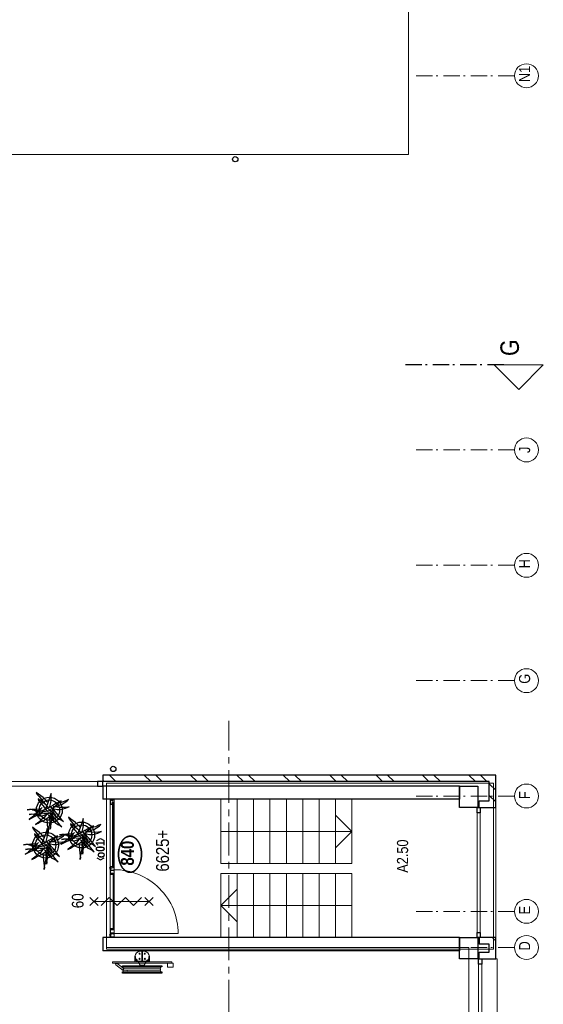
# Model space of a CAD drawing. Header units: millimetres. Extents: x -46954 to 169732, y -26853 to 94136.
# Tile 35 of 174: x 31266 to 39248, y 19793 to 34817. Entities that reach past the tile are written whole.
import ezdxf
from ezdxf.enums import TextEntityAlignment as Align

# ---------------------------------------------------------------- set-up
doc = ezdxf.new("R2010")
doc.units = ezdxf.units.MM
doc.header["$LTSCALE"] = 400
doc.header["$PDMODE"] = 3
doc.header["$PDSIZE"] = 15
doc.linetypes.add('CENTER', pattern=[2, 1.25, -0.25, 0.25, -0.25])
doc.linetypes.add('STYLE_06', pattern=[1.041641, 0.625, -0.208282, 0.069427, -0.138931])
for name, color, linetype, lineweight in [('BA-Brandveiligheid', 7, 'Continuous', 15), ('Binnenkozijnen', 140, 'Continuous', 15), ('Buitenkozijnen', 140, 'Continuous', 15), ('Detailaanduiding', 5, 'Continuous', 70), ('Kozijnmerken', 43, 'Continuous', 9), ('mat-baksteen', 5, 'Continuous', 25), ('mat-beton (ihwg)', 5, 'Continuous', 25), ('mat-glas-vert', 140, 'Continuous', 15), ('MAT-kit', 140, 'Continuous', 5), ('mat-kunststof', 43, 'Continuous', 9), ('mat-staal', 5, 'Continuous', 25), ('None', 7, 'Continuous', 9), ('Ruimtenummers', 5, 'Continuous', 25), ('Tekst', 140, 'Continuous', 15)]:
    doc.layers.add(name, color=color, linetype=linetype, lineweight=lineweight)
for name, color, linetype in [('inlay', 6, 'Continuous'), ('plant', 114, 'Continuous'), ('stramien', 1, 'CENTER'), ('timmerwerk-gd', 2, 'Continuous')]:
    doc.layers.add(name, color=color, linetype=linetype)
doc.styles.add('Arial Narrow', font='ARIALN.TTF', dxfattribs={"height": 222.25})
doc.styles.add('Arial Narrow (bold)', font='ARIALNB.TTF', dxfattribs={"height": 172.861111})
doc.styles.get("Standard").update_dxf_attribs({"font": 'arial.ttf'})

# ---------------------------------------------------------------- blocks, each defined once
blk = doc.blocks.new('*U312')
at = {"layer": 'mat-kunststof', "lineweight": 9}
blk.add_lwpolyline([(-8599, -36720), (-8609, -36720), (-8609, -36750), (-8599, -36750)], close=True, dxfattribs=at)
at = {"layer": 'None', "lineweight": 9}
blk.add_lwpolyline([(-8599, -36720), (-8609, -36750), (-8599, -36750), (-8609, -36720)], dxfattribs=at)
blk = doc.blocks.new('*U313')
at = {"layer": 'MAT-kit', "color": 9, "linetype": 'Continuous', "lineweight": 5}
for points in [[(-8599, -36708), (-8604, -36710), (-8609, -36708), (-8609, -36714), (-8609, -36720), (-8604, -36720), (-8599, -36720), (-8599, -36714), (-8599, -36708)], [(-8599, -36763), (-8604, -36761), (-8609, -36763), (-8609, -36757), (-8609, -36750), (-8604, -36750), (-8599, -36750), (-8599, -36757), (-8599, -36763)]]:
    blk.add_open_spline(points, degree=2, knots=[0, 0, 0, 0.229184, 0.229184, 0.5027, 0.5027, 0.726485, 0.726485, 1, 1, 1], dxfattribs=at)
at = {"layer": 'None', "color": 7}
blk.add_blockref('*U312', (0, 0), dxfattribs=at)
blk = doc.blocks.new('jan404.129')
at = {"layer": 'None', "lineweight": 15, "flags": 128}
for points in [[(-10, 14.85), (-10, -24.79), (10, -24.79), (10, 14.85)], [(8.5, 13.35), (8.5, -23.29), (-8.5, -23.29), (-8.5, 13.35)]]:
    blk.add_lwpolyline(points, close=True, dxfattribs=at)
blk = doc.blocks.new('*U314')
at = {"layer": 'None', "color": 7, "linetype": 'Continuous', "lineweight": 15}
for p, q in [((-8658, -36762), (-8677, -36762)), ((-8677, -36764), (-8658, -36764)), ((-8677, -36765), (-8610, -36765)), ((-8658, -36707), (-8658, -36762)), ((-8658, -36764), (-8610, -36764)), ((-8610, -36705), (-8657, -36705)), ((-8610, -36707), (-8657, -36707)), ((-8657, -36707), (-8657, -36762)), ((-8610, -36764), (-8610, -36707)), ((-8609, -36764), (-8609, -36707))]:
    blk.add_line(p, q, dxfattribs=at)
for centre, start, end in [((-8677, -36764), 90, 180), ((-8677, -36764), 180, 270), ((-8657, -36707), 90, 180), ((-8658, -36762), 270, 0), ((-8610, -36707), 0, 90), ((-8610, -36764), 270, 0)]:
    blk.add_arc(centre, 1.5, start, end, dxfattribs=at)
at = {"layer": 'None', "linetype": 'Continuous', "lineweight": 5}
blk.add_point((-8609, -36730), dxfattribs=at)
at = {"layer": 'mat-staal', "color": 7, "xscale": -1}
blk.add_blockref('jan404.129', (-8669, -36720), dxfattribs=at)
blk = doc.blocks.new('*U315')
at = {"layer": 'None', "color": 7, "linetype": 'Continuous', "lineweight": 15}
for p, q in [((-10699, -36706), (-10698, -36705)), ((-10699, -36707), (-10699, -36706)), ((-10699, -36707), (-10699, -36724)), ((-10699, -36724), (-10699, -36764)), ((-10699, -36764), (-10699, -36764)), ((-10698, -36765), (-10699, -36764)), ((-10698, -36705), (-10697, -36705)), ((-10697, -36765), (-10698, -36765)), ((-10669, -36705), (-10697, -36705)), ((-10669, -36707), (-10697, -36707)), ((-10697, -36707), (-10697, -36724)), ((-10697, -36724), (-10697, -36764)), ((-10697, -36764), (-10669, -36764)), ((-10697, -36765), (-10669, -36765)), ((-10637, -36705), (-10669, -36705)), ((-10657, -36707), (-10669, -36707)), ((-10669, -36764), (-10660, -36764)), ((-10669, -36765), (-10660, -36765)), ((-10660, -36708), (-10659, -36708)), ((-10660, -36709), (-10660, -36708)), ((-10660, -36710), (-10660, -36709)), ((-10660, -36710), (-10660, -36711)), ((-10660, -36711), (-10660, -36712)), ((-10660, -36712), (-10659, -36712)), ((-10660, -36757), (-10659, -36757)), ((-10660, -36757), (-10660, -36757)), ((-10660, -36758), (-10660, -36757)), ((-10660, -36764), (-10660, -36758)), ((-10659, -36764), (-10660, -36765)), ((-10660, -36765), (-10660, -36765)), ((-10659, -36707), (-10658, -36707)), ((-10659, -36708), (-10659, -36707)), ((-10659, -36709), (-10658, -36709)), ((-10659, -36710), (-10659, -36709)), ((-10659, -36710), (-10659, -36710)), ((-10659, -36711), (-10659, -36710)), ((-10659, -36711), (-10659, -36711)), ((-10658, -36711), (-10659, -36711)), ((-10659, -36712), (-10659, -36713)), ((-10659, -36713), (-10658, -36713)), ((-10659, -36757), (-10650, -36757)), ((-10659, -36758), (-10650, -36758)), ((-10659, -36764), (-10659, -36758)), ((-10659, -36764), (-10659, -36764)), ((-10658, -36707), (-10657, -36707)), ((-10658, -36708), (-10657, -36708)), ((-10658, -36709), (-10658, -36708)), ((-10658, -36712), (-10658, -36711)), ((-10657, -36712), (-10658, -36712)), ((-10658, -36713), (-10657, -36714)), ((-10637, -36707), (-10657, -36707)), ((-10657, -36708), (-10657, -36708)), ((-10657, -36708), (-10637, -36708)), ((-10657, -36712), (-10657, -36712)), ((-10650, -36712), (-10657, -36712)), ((-10650, -36714), (-10657, -36714)), ((-10650, -36712), (-10650, -36712)), ((-10649, -36713), (-10650, -36712)), ((-10650, -36724), (-10650, -36714)), ((-10650, -36757), (-10650, -36724)), ((-10649, -36757), (-10650, -36758)), ((-10650, -36758), (-10650, -36758)), ((-10649, -36714), (-10649, -36713)), ((-10649, -36724), (-10649, -36714)), ((-10649, -36757), (-10649, -36724)), ((-10649, -36757), (-10649, -36757)), ((-10637, -36705), (-10637, -36705)), ((-10636, -36706), (-10637, -36705)), ((-10636, -36707), (-10637, -36708)), ((-10637, -36708), (-10637, -36708)), ((-10636, -36707), (-10636, -36706)), ((-10636, -36707), (-10636, -36707))]:
    blk.add_line(p, q, dxfattribs=at)
blk = doc.blocks.new('*U316')
at = {"layer": 'None', "linetype": 'Continuous', "lineweight": 5}
blk.add_point((-10671, -36705), dxfattribs=at)
at = {"layer": 'None', "color": 7}
blk.add_blockref('*U315', (0, 0), dxfattribs=at)
blk = doc.blocks.new('*U317')
at = {"layer": 'None', "color": 7, "linetype": 'Continuous', "lineweight": 15}
for p, q in [((-10654, -36763), (-10653, -36762)), ((-10654, -36764), (-10654, -36763)), ((-10654, -36764), (-10653, -36765)), ((-10654, -36764), (-10654, -36764)), ((-10653, -36762), (-10652, -36762)), ((-10653, -36765), (-10652, -36765)), ((-10633, -36762), (-10652, -36762)), ((-10633, -36764), (-10652, -36764)), ((-10652, -36765), (-10569, -36765)), ((-10641, -36713), (-10640, -36712)), ((-10641, -36714), (-10641, -36713)), ((-10641, -36714), (-10641, -36744)), ((-10641, -36744), (-10641, -36757)), ((-10641, -36757), (-10641, -36757)), ((-10640, -36758), (-10641, -36757)), ((-10640, -36712), (-10639, -36712)), ((-10639, -36758), (-10640, -36758)), ((-10631, -36712), (-10639, -36712)), ((-10639, -36714), (-10639, -36744)), ((-10631, -36714), (-10639, -36714)), ((-10639, -36744), (-10639, -36757)), ((-10639, -36757), (-10633, -36757)), ((-10639, -36758), (-10633, -36758)), ((-10632, -36757), (-10633, -36757)), ((-10633, -36758), (-10632, -36758)), ((-10632, -36762), (-10633, -36762)), ((-10632, -36763), (-10633, -36764)), ((-10633, -36764), (-10569, -36764)), ((-10631, -36757), (-10632, -36757)), ((-10632, -36758), (-10632, -36759)), ((-10632, -36758), (-10632, -36758)), ((-10632, -36759), (-10631, -36759)), ((-10632, -36761), (-10632, -36762)), ((-10631, -36761), (-10632, -36761)), ((-10632, -36762), (-10632, -36762)), ((-10631, -36763), (-10632, -36763)), ((-10631, -36706), (-10630, -36705)), ((-10631, -36707), (-10631, -36706)), ((-10631, -36707), (-10631, -36712)), ((-10630, -36713), (-10631, -36714)), ((-10630, -36758), (-10631, -36757)), ((-10631, -36759), (-10631, -36760)), ((-10631, -36760), (-10631, -36761)), ((-10631, -36760), (-10631, -36760)), ((-10631, -36761), (-10631, -36761)), ((-10630, -36762), (-10631, -36763)), ((-10630, -36705), (-10629, -36705)), ((-10629, -36712), (-10630, -36713)), ((-10630, -36713), (-10630, -36713)), ((-10630, -36758), (-10630, -36758)), ((-10630, -36759), (-10630, -36758)), ((-10629, -36760), (-10630, -36759)), ((-10629, -36760), (-10630, -36761)), ((-10630, -36761), (-10630, -36762)), ((-10630, -36762), (-10630, -36762)), ((-10570, -36705), (-10629, -36705)), ((-10629, -36707), (-10629, -36712)), ((-10590, -36707), (-10629, -36707)), ((-10590, -36705), (-10590, -36705)), ((-10589, -36706), (-10590, -36705)), ((-10590, -36744), (-10590, -36707)), ((-10590, -36762), (-10590, -36744)), ((-10590, -36763), (-10590, -36762)), ((-10590, -36763), (-10590, -36763)), ((-10589, -36764), (-10590, -36763)), ((-10589, -36707), (-10589, -36706)), ((-10589, -36744), (-10589, -36707)), ((-10589, -36762), (-10589, -36744)), ((-10570, -36762), (-10589, -36762)), ((-10589, -36764), (-10570, -36764)), ((-10589, -36765), (-10570, -36765)), ((-10570, -36762), (-10569, -36763)), ((-10570, -36762), (-10570, -36762)), ((-10569, -36764), (-10570, -36765)), ((-10570, -36765), (-10570, -36765)), ((-10569, -36763), (-10569, -36764)), ((-10569, -36764), (-10569, -36764))]:
    blk.add_line(p, q, dxfattribs=at)
at = {"layer": 'mat-staal', "color": 7, "xscale": -1}
blk.add_blockref('jan404.129', (-10579, -36720), dxfattribs=at)
blk = doc.blocks.new('*U318')
at = {"layer": 'None'}
blk.add_blockref('*U317', (0, 0), dxfattribs=at)
blk = doc.blocks.new('*U319')
at = {"layer": 'mat-kunststof', "lineweight": 9}
blk.add_lwpolyline([(-10709, -36720), (-10699, -36720), (-10699, -36750), (-10709, -36750)], close=True, dxfattribs=at)
at = {"layer": 'None', "lineweight": 9}
blk.add_lwpolyline([(-10709, -36720), (-10699, -36750), (-10709, -36750), (-10699, -36720)], dxfattribs=at)
blk = doc.blocks.new('*U320')
at = {"layer": 'MAT-kit', "color": 9, "linetype": 'Continuous', "lineweight": 5}
for points in [[(-10709, -36708), (-10704, -36710), (-10699, -36708), (-10699, -36714), (-10699, -36720), (-10704, -36720), (-10709, -36720), (-10709, -36714), (-10709, -36708)], [(-10709, -36763), (-10704, -36761), (-10699, -36763), (-10699, -36757), (-10699, -36750), (-10704, -36750), (-10709, -36750), (-10709, -36757), (-10709, -36763)]]:
    blk.add_open_spline(points, degree=2, knots=[0, 0, 0, 0.229184, 0.229184, 0.5027, 0.5027, 0.726485, 0.726485, 1, 1, 1], dxfattribs=at)
at = {"layer": 'None', "color": 7}
blk.add_blockref('*U319', (0, 0), dxfattribs=at)
blk = doc.blocks.new('*X321')
at = {"layer": 'None', "lineweight": 5}
blk.add_line((-9737, -36750), (-10579, -36750), dxfattribs=at)
blk = doc.blocks.new('*X322')
at = {"layer": 'None', "lineweight": 5}
blk.add_line((-8669, -36750), (-9635, -36750), dxfattribs=at)
blk = doc.blocks.new('*U323')
at = {"layer": 'None', "color": 7, "linetype": 'Continuous', "lineweight": 15}
for p, q in [((-9748, -36762), (-9749, -36763)), ((-9749, -36763), (-9749, -36764)), ((-9749, -36764), (-9748, -36765)), ((-9749, -36764), (-9749, -36764)), ((-9693, -36764), (-9749, -36764)), ((-9674, -36765), (-9749, -36765)), ((-9747, -36762), (-9748, -36762)), ((-9748, -36765), (-9747, -36765)), ((-9747, -36705), (-9697, -36705)), ((-9747, -36707), (-9697, -36707)), ((-9747, -36762), (-9729, -36762)), ((-9729, -36764), (-9747, -36764)), ((-9729, -36765), (-9747, -36765)), ((-9729, -36706), (-9728, -36705)), ((-9729, -36707), (-9729, -36706)), ((-9729, -36744), (-9729, -36707)), ((-9729, -36762), (-9729, -36744)), ((-9729, -36764), (-9728, -36763)), ((-9728, -36705), (-9727, -36705)), ((-9728, -36763), (-9727, -36762)), ((-9728, -36763), (-9728, -36763)), ((-9727, -36744), (-9727, -36707)), ((-9727, -36762), (-9727, -36744)), ((-9696, -36705), (-9697, -36705)), ((-9697, -36707), (-9697, -36712)), ((-9697, -36712), (-9697, -36713)), ((-9697, -36713), (-9696, -36713)), ((-9697, -36759), (-9696, -36758)), ((-9697, -36760), (-9697, -36759)), ((-9697, -36760), (-9697, -36761)), ((-9697, -36761), (-9696, -36762)), ((-9696, -36706), (-9696, -36705)), ((-9695, -36707), (-9696, -36706)), ((-9696, -36713), (-9695, -36714)), ((-9696, -36758), (-9695, -36757)), ((-9696, -36758), (-9696, -36758)), ((-9696, -36762), (-9695, -36763)), ((-9696, -36762), (-9696, -36762)), ((-9695, -36707), (-9695, -36712)), ((-9695, -36712), (-9687, -36712)), ((-9695, -36714), (-9687, -36714)), ((-9695, -36757), (-9694, -36757)), ((-9694, -36758), (-9695, -36759)), ((-9695, -36759), (-9695, -36760)), ((-9695, -36759), (-9695, -36759)), ((-9695, -36760), (-9695, -36761)), ((-9695, -36760), (-9695, -36760)), ((-9695, -36761), (-9694, -36762)), ((-9695, -36761), (-9695, -36761)), ((-9695, -36761), (-9695, -36761)), ((-9695, -36763), (-9694, -36763)), ((-9694, -36757), (-9693, -36757)), ((-9694, -36758), (-9694, -36758)), ((-9693, -36758), (-9694, -36758)), ((-9694, -36762), (-9693, -36762)), ((-9694, -36762), (-9694, -36762)), ((-9694, -36763), (-9693, -36764)), ((-9687, -36757), (-9693, -36757)), ((-9687, -36758), (-9693, -36758)), ((-9693, -36762), (-9674, -36762)), ((-9693, -36764), (-9674, -36764)), ((-9692, -36705), (-9691, -36705)), ((-9692, -36706), (-9692, -36705)), ((-9692, -36707), (-9692, -36706)), ((-9692, -36707), (-9692, -36708)), ((-9692, -36707), (-9692, -36707)), ((-9692, -36708), (-9691, -36708)), ((-9691, -36705), (-9654, -36705)), ((-9691, -36707), (-9671, -36707)), ((-9671, -36708), (-9691, -36708)), ((-9686, -36712), (-9687, -36712)), ((-9687, -36714), (-9687, -36744)), ((-9687, -36744), (-9687, -36757)), ((-9687, -36758), (-9686, -36758)), ((-9686, -36713), (-9686, -36712)), ((-9685, -36714), (-9686, -36713)), ((-9686, -36757), (-9685, -36757)), ((-9686, -36758), (-9686, -36757)), ((-9685, -36714), (-9685, -36744)), ((-9685, -36744), (-9685, -36757)), ((-9679, -36712), (-9678, -36712)), ((-9679, -36713), (-9679, -36712)), ((-9679, -36714), (-9679, -36713)), ((-9679, -36724), (-9679, -36714)), ((-9679, -36757), (-9679, -36724)), ((-9679, -36757), (-9679, -36758)), ((-9679, -36757), (-9679, -36757)), ((-9679, -36758), (-9678, -36758)), ((-9678, -36712), (-9671, -36712)), ((-9678, -36724), (-9678, -36714)), ((-9678, -36714), (-9671, -36714)), ((-9678, -36757), (-9678, -36724)), ((-9669, -36757), (-9678, -36757)), ((-9669, -36758), (-9678, -36758)), ((-9673, -36762), (-9674, -36762)), ((-9673, -36765), (-9674, -36765)), ((-9673, -36763), (-9673, -36762)), ((-9672, -36764), (-9673, -36763)), ((-9673, -36764), (-9673, -36765)), ((-9672, -36764), (-9673, -36764)), ((-9671, -36707), (-9671, -36707)), ((-9670, -36707), (-9671, -36707)), ((-9671, -36707), (-9654, -36707)), ((-9671, -36708), (-9671, -36708)), ((-9670, -36708), (-9671, -36708)), ((-9671, -36712), (-9670, -36712)), ((-9671, -36712), (-9671, -36712)), ((-9671, -36713), (-9671, -36714)), ((-9670, -36713), (-9671, -36713)), ((-9669, -36708), (-9670, -36707)), ((-9670, -36709), (-9670, -36708)), ((-9670, -36709), (-9670, -36709)), ((-9670, -36710), (-9670, -36709)), ((-9669, -36710), (-9670, -36710)), ((-9670, -36711), (-9669, -36710)), ((-9670, -36711), (-9670, -36711)), ((-9670, -36711), (-9670, -36711)), ((-9670, -36712), (-9670, -36711)), ((-9669, -36712), (-9670, -36713)), ((-9668, -36708), (-9669, -36708)), ((-9668, -36712), (-9669, -36712)), ((-9669, -36757), (-9669, -36757)), ((-9668, -36757), (-9669, -36757)), ((-9669, -36764), (-9669, -36758)), ((-9669, -36764), (-9669, -36765)), ((-9669, -36764), (-9669, -36764)), ((-9669, -36765), (-9668, -36765)), ((-9668, -36709), (-9668, -36708)), ((-9668, -36710), (-9668, -36709)), ((-9668, -36710), (-9668, -36711)), ((-9668, -36711), (-9668, -36712)), ((-9668, -36758), (-9668, -36757)), ((-9668, -36764), (-9668, -36758)), ((-9654, -36764), (-9668, -36764)), ((-9654, -36765), (-9668, -36765)), ((-9654, -36705), (-9645, -36705)), ((-9654, -36707), (-9645, -36707)), ((-9624, -36764), (-9654, -36764)), ((-9625, -36765), (-9654, -36765)), ((-9645, -36705), (-9645, -36705)), ((-9644, -36706), (-9645, -36705)), ((-9645, -36707), (-9645, -36724)), ((-9645, -36724), (-9645, -36762)), ((-9645, -36762), (-9645, -36763)), ((-9645, -36763), (-9644, -36764)), ((-9645, -36763), (-9645, -36763)), ((-9644, -36707), (-9644, -36706)), ((-9644, -36707), (-9644, -36724)), ((-9644, -36724), (-9644, -36762)), ((-9644, -36762), (-9625, -36762)), ((-9625, -36764), (-9644, -36764)), ((-9625, -36762), (-9625, -36762)), ((-9624, -36763), (-9625, -36762)), ((-9624, -36764), (-9625, -36765)), ((-9625, -36765), (-9625, -36765)), ((-9624, -36764), (-9624, -36763)), ((-9624, -36764), (-9624, -36764))]:
    blk.add_line(p, q, dxfattribs=at)
at = {"layer": 'None', "linetype": 'Continuous', "lineweight": 5}
blk.add_point((-9652, -36705), dxfattribs=at)
at = {"layer": 'mat-staal', "color": 7}
for p in [(-9739, -36720), (-9634, -36720)]:
    blk.add_blockref('jan404.129', p, dxfattribs=at)
blk = doc.blocks.new('*U324')
at = {"layer": 'mat-glas-vert', "color": 140, "lineweight": 15}
for points in [[(-10579, -36748), (-9737, -36748), (-9737, -36758), (-10579, -36758)], [(-9635, -36748), (-8669, -36748), (-8669, -36758), (-9635, -36758)], [(-9618, -36738), (-8639, -36738), (-8639, -36746), (-9618, -36746)]]:
    blk.add_lwpolyline(points, close=True, dxfattribs=at)
at = {"layer": 'None', "color": 43, "linetype": 'Continuous', "lineweight": 9}
blk.add_line((-10649, -36764), (-10649, -37740), dxfattribs=at)
at = {"layer": 'None', "lineweight": 9}
blk.add_lwpolyline([(-8609, -36705), (-8609, -36765), (-10699, -36765), (-10699, -36705)], close=True, dxfattribs=at)
at = {"layer": 'None', "color": 43, "linetype": 'Continuous', "lineweight": 9}
blk.add_arc((-10649, -36764), 976, 269.9877, 0.0459, dxfattribs=at)
at = {"layer": 'mat-glas-vert', "color": 140}
for name in ['*X321', '*X322']:
    blk.add_blockref(name, (0, 0), dxfattribs=at)
at = {"layer": 'mat-staal', "color": 7}
for name in ['*U320', '*U313']:
    blk.add_blockref(name, (0, 0), dxfattribs=at)
at = {"layer": 'None', "color": 7}
for name in ['*U316', '*U318', '*U323', '*U314']:
    blk.add_blockref(name, (0, 0), dxfattribs=at)
blk = doc.blocks.new('060min zelfsluitend Y')
at = {"layer": 'BA-Brandveiligheid', "color": 7, "linetype": 'Continuous', "lineweight": 15}
for p, q in [((-62, 477), (62, 353)), ((62, 477), (-62, 353)), ((-62, -484), (62, -360)), ((62, -484), (-62, -360))]:
    blk.add_line(p, q, dxfattribs=at)
at = {"layer": 'None', "color": 7, "linetype": 'Continuous', "lineweight": 15}
for p, q in [((62, 185), (-62, 309)), ((0, -422), (0, 415)), ((62, 185), (-62, 62)), ((62, -62), (-62, 62)), ((62, -62), (-62, -185)), ((62, -309), (-62, -185))]:
    blk.add_line(p, q, dxfattribs=at)
at = {"layer": 'BA-Brandveiligheid', "color": 43, "insert": (-103, 753), "char_height": 177.8, "attachment_point": 1, "style": 'Arial Narrow'}
blk.add_mtext('60', dxfattribs=at)
blk = doc.blocks.new('*X949')
at = {"layer": 'None', "lineweight": 9}
for p, q in [((-8639, -42580), (-8539, -42480)), ((-8462, -42580), (-8362, -42480))]:
    blk.add_line(p, q, dxfattribs=at)
blk = doc.blocks.new('*X950')
at = {"layer": 'None', "lineweight": 9}
for p, q in [((-8329, -36613), (-8306, -36590)), ((-8329, -36790), (-8229, -36690)), ((-8329, -37320), (-8229, -37220)), ((-8329, -37497), (-8229, -37397)), ((-8329, -38027), (-8229, -37927)), ((-8329, -38204), (-8229, -38104)), ((-8329, -38735), (-8229, -38635)), ((-8329, -38911), (-8229, -38811)), ((-8329, -39442), (-8229, -39342)), ((-8329, -39618), (-8229, -39518)), ((-8329, -40149), (-8229, -40049)), ((-8329, -40325), (-8229, -40225)), ((-8329, -40856), (-8229, -40756)), ((-8329, -41032), (-8229, -40932)), ((-8329, -41563), (-8229, -41463)), ((-8329, -41739), (-8229, -41639)), ((-8329, -42270), (-8229, -42170)), ((-8329, -42446), (-8229, -42346))]:
    blk.add_line(p, q, dxfattribs=at)
blk = doc.blocks.new('*X966')
at = {"layer": 'None', "lineweight": 9}
blk.add_line((-10760, -42580), (-10735, -42554), dxfattribs=at)
blk = doc.blocks.new('*X967')
at = {"layer": 'None', "lineweight": 9}
blk.add_line((-10735, -42554), (-10709, -42529), dxfattribs=at)
blk = doc.blocks.new('Gevelpui best 1410 (2D)')
at = {"layer": 'Buitenkozijnen', "lineweight": 15}
for p, q in [((-260, 0), (-260, -1410)), ((-260, 0), (-210, 0)), ((-210, 0), (-210, -1410)), ((-260, -1410), (-210, -1410))]:
    blk.add_line(p, q, dxfattribs=at)
at = {"layer": 'Buitenkozijnen', "color": 92, "lineweight": 25}
for points in [[(-260, 0), (-210, 0), (-210, -80), (-260, -80)], [(-260, -1330), (-210, -1330), (-210, -1410), (-260, -1410)]]:
    blk.add_lwpolyline(points, close=True, dxfattribs=at)
at = {"layer": 'None', "color": 43, "linetype": 'Continuous', "lineweight": 9}
blk.add_line((-410, 15), (-410, -1425), dxfattribs=at)
blk = doc.blocks.new('*U24')
at = {"layer": 'Buitenkozijnen', "lineweight": 15}
for p, q in [((0, 25), (1985, 25)), ((0, -25), (0, 25)), ((1985, -25), (1985, 25)), ((0, -25), (1985, -25))]:
    blk.add_line(p, q, dxfattribs=at)
blk = doc.blocks.new('Gevelpui best 1985')
at = {"layer": 'Buitenkozijnen', "color": 43, "lineweight": 9}
blk.add_line((0, 260), (1985, 260), dxfattribs=at)
at = {"layer": 'Buitenkozijnen', "color": 92, "lineweight": 25}
for points in [[(0, -25), (0, 25), (80, 25), (80, -25)], [(1905, -25), (1905, 25), (1985, 25), (1985, -25)]]:
    blk.add_lwpolyline(points, close=True, dxfattribs=at)
at = {"layer": 'Buitenkozijnen'}
blk.add_blockref('*U24', (0, 0), dxfattribs=at)
blk = doc.blocks.new('*U968')
at = {"layer": 'Buitenkozijnen', "lineweight": 15}
for p, q in [((-8399, -34760), (-8329, -34760)), ((-8399, -36590), (-8399, -34760)), ((-8329, -36590), (-8329, -34760)), ((-8399, -36590), (-8329, -36590))]:
    blk.add_line(p, q, dxfattribs=at)
blk = doc.blocks.new('*U969')
at = {"layer": 'Buitenkozijnen', "color": 92, "lineweight": 25}
for points in [[(-8329, -34760), (-8399, -34760), (-8399, -34843), (-8329, -34843)], [(-8329, -36507), (-8399, -36507), (-8399, -36590), (-8329, -36590)]]:
    blk.add_lwpolyline(points, close=True, dxfattribs=at)
at = {"layer": 'Buitenkozijnen'}
blk.add_blockref('*U968', (0, 0), dxfattribs=at)
blk = doc.blocks.new('HWA')
at = {"layer": 'None', "color": 92, "linetype": 'Continuous', "lineweight": 25}
blk.add_circle((0, -74), 40, dxfattribs=at)
blk = doc.blocks.new('Kozijnmerk 50')
at = {"layer": 'Kozijnmerken', "color": 92, "linetype": 'Continuous', "lineweight": 25}
for points in [[(-132, 51), (-165, -6), (-132, -62)], [(132, 51), (165, -6), (132, -62)]]:
    blk.add_lwpolyline(points, dxfattribs=at)
at = {"layer": 'None', "color": 43, "style": 'Arial Narrow (bold)'}
blk.add_attdef('merk', text='', height=138, dxfattribs=at).set_placement((0, 0), align=Align.MIDDLE_CENTER)
blk = doc.blocks.new('Detail')
at = {"layer": 'Detailaanduiding', "color": 1, "linetype": 'Continuous', "lineweight": 35}
blk.add_open_spline([(-134, 154), (-70, 177), (77, 177), (141, 154), (205, 130), (242, 90), (278, 49), (278, 2), (278, -45), (242, -85), (205, -126), (141, -149), (77, -173), (-70, -173), (-134, -149), (-198, -126), (-235, -85), (-272, -45), (-272, 2), (-272, 49), (-235, 90), (-198, 130), (-134, 154)], degree=2, knots=[0, 0, 0, 0.097932, 0.195864, 0.195864, 0.280023, 0.280023, 0.347931, 0.347931, 0.415846, 0.415846, 0.5, 0.5, 0.597932, 0.695864, 0.695864, 0.780023, 0.780023, 0.847931, 0.847931, 0.915846, 0.915846, 1, 1, 1], dxfattribs=at)
at = {"layer": 'Detailaanduiding', "style": 'Arial Narrow (bold)'}
blk.add_attdef('Detail', text='', height=198, dxfattribs=at).set_placement((-170, 142), align=Align.TOP_LEFT)
at = {"layer": 'None', "color": 0, "flags": 1}
blk.add_attdef('Fragment', (-272, -528), '', height=198, dxfattribs=at)
blk = doc.blocks.new('*U17')
at = {"layer": 'None', "color": 140, "linetype": 'Continuous', "lineweight": 15, "flags": 128}
blk.add_lwpolyline([(-21, 110), (59, 110), (59, 107, -0.391021), (53, 100), (-1, 96, 0.391021), (-12, 83), (-12, -83, 0.391021), (-1, -96), (53, -100, -0.391021), (59, -107), (59, -110), (-21, -110)], format="xyb", close=True, dxfattribs=at)
blk = doc.blocks.new('*U18')
at = {"layer": 'None', "color": 253, "linetype": 'Continuous', "lineweight": 5}
for p, q in [((96.625, -278), (96.625, 266)), ((125.704, -278), (125.704, 266)), ((50.42, -31.849), (50.42, 29))]:
    blk.add_line(p, q, dxfattribs=at)
at = {"layer": 'None', "color": 140, "linetype": 'Continuous', "lineweight": 15}
for p, q in [((50.42, 29), (1.453, 57.31)), ((0, -61), (50.42, -31.849))]:
    blk.add_line(p, q, dxfattribs=at)
at = {"layer": 'None', "color": 92, "linetype": 'Continuous', "lineweight": 25}
for points in [[(60.916, 296), (76.476, 296), (76.476, -300), (60.916, -300)], [(154.785, 296), (171.344, 296), (171.344, -302), (154.785, -302)]]:
    blk.add_lwpolyline(points, close=True, dxfattribs=at)
at = {"layer": 'None', "color": 253, "linetype": 'Continuous', "lineweight": 5}
blk.add_lwpolyline([(50.929, 18), (60.916, 18), (60.916, -18), (50.929, -18)], close=True, dxfattribs=at)
for points, knots in [([(96.866, 264), (96.866, 268.997), (93.792, 272.9335), (90.718, 276.87), (85.875, 278.0735), (81.032, 279.277), (76.476, 277.238)], [0, 0, 0, 0.3335495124, 0.3335495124, 0.6668288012, 0.6668288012, 1, 1, 1]), ([(125.825, 264), (125.825, 267.886), (123.8855, 271.2505), (121.946, 274.615), (118.586, 276.5575), (115.226, 278.5), (107.466, 278.5), (104.106, 276.5575), (100.746, 274.615), (98.806, 271.2505), (96.866, 267.886), (96.866, 264)], [0, 0, 0, 0.1667696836, 0.1667696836, 0.3334232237, 0.3334232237, 0.4999946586, 0.6665660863, 0.6665660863, 0.833226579, 0.833226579, 1, 1, 1]), ([(154.785, 264), (154.785, 267.886), (152.845, 271.2505), (150.905, 274.615), (147.5455, 276.5575), (144.186, 278.5), (140.306, 278.5), (136.426, 278.5), (133.066, 276.5575), (129.706, 274.615), (127.7655, 271.2505), (125.825, 267.886), (125.825, 264)], [0, 0, 0, 0.1667729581, 0.1667729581, 0.3334246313, 0.3334246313, 0.4999853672, 0.4999853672, 0.666556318, 0.666556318, 0.8332233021, 0.8332233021, 1, 1, 1]), ([(76.477, -291.432), (81.039, -293.343), (85.8175, -292.072), (90.596, -290.801), (93.6105, -286.876), (96.625, -282.951), (96.625, -278)], [0, 0, 0, 0.333165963, 0.333165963, 0.6664584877, 0.6664584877, 1, 1, 1]), ([(96.625, -278), (96.625, -281.901), (98.573, -285.2795), (100.521, -288.658), (103.895, -290.609), (107.269, -292.56), (111.165, -292.56), (115.061, -292.56), (118.435, -290.609), (121.809, -288.658), (123.7565, -285.2795), (125.704, -281.901), (125.704, -278)], [0, 0, 0, 0.1667545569, 0.1667545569, 0.3334268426, 0.3334268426, 0.5000053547, 0.5000053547, 0.6665838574, 0.6665838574, 0.8332491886, 0.8332491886, 1, 1, 1]), ([(125.704, -278), (125.704, -281.901), (127.6525, -285.2795), (129.601, -288.658), (132.975, -290.609), (136.349, -292.56), (140.245, -292.56), (144.141, -292.56), (147.5145, -290.609), (150.888, -288.658), (152.836, -285.2795), (154.784, -281.901), (154.784, -278)], [0, 0, 0, 0.1667578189, 0.1667578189, 0.3334365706, 0.3334365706, 0.5000146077, 0.5000146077, 0.6665824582, 0.6665824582, 0.8332459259, 0.8332459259, 1, 1, 1])]:
    blk.add_open_spline(points, degree=2, knots=knots, dxfattribs=at)
blk = doc.blocks.new('BSH')
at = {"layer": 'None', "color": 140, "linetype": 'Continuous', "lineweight": 15}
for p, q in [((-159.8585, -36.7557), (-159.8585, 32.756)), ((-80, -6.8893), (-80, 2.8892)), ((0, -61), (0, 111.155))]:
    blk.add_line(p, q, dxfattribs=at)
at = {"layer": 'None', "color": 253, "linetype": 'Continuous', "lineweight": 5}
for p, q in [((27.7468, -383.0008), (105.0969, -276.5164)), ((130.6676, -289.4337), (48.7568, -402.0618)), ((135.277, -233.0824), (136.142, -233.8294))]:
    blk.add_line(p, q, dxfattribs=at)
at = {"layer": 'None', "color": 140, "linetype": 'Continuous', "lineweight": 15}
for points in [[(20, 469.75), (82, 469.75), (82, 382.75), (20, 382.75)], [(0, 448), (20, 448), (20, -452), (0, -452)], [(-160, 2.8892), (-9, 2.8892), (-9, -6.8893), (-160, -6.8893)]]:
    blk.add_lwpolyline(points, close=True, dxfattribs=at)
at = {"layer": 'None', "color": 8, "linetype": 'Continuous', "lineweight": 5}
for centre in [(-124, 37.275), (-44.5, 38.775), (-124, -41.275), (-45, -41.275)]:
    blk.add_circle(centre, 8.5, dxfattribs=at)
at = {"layer": 'None', "color": 140, "linetype": 'Continuous', "lineweight": 15}
for centre, start, end in [((-80, 28), 90, 180), ((-80, -32), 180, 270)]:
    blk.add_arc(centre, 80, start, end, dxfattribs=at)
at = {"layer": 'None', "color": 9, "linetype": 'Continuous', "lineweight": 5}
blk.add_arc((38.2528, -392.5302), 14.18399, 137.790600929, 325.770923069, dxfattribs=at)
at = {"layer": 'None', "color": 92, "linetype": 'Continuous', "lineweight": 25}
for points, knots in [([(-11.70075, 86.5025), (-12.2626, 89.0317), (-14.0137, 90.9408), (-15.7648, 92.8499), (-18.23575, 93.6275), (-20.7067, 94.4051), (-23.236, 93.84325), (-25.7653, 93.2814), (-27.67445, 91.53015), (-29.5836, 89.7789), (-30.36125, 87.3079), (-31.1389, 84.8369), (-30.57705, 82.3077), (-30.0152, 79.7785), (-28.26385, 77.8694), (-26.5125, 75.9603), (-24.0415, 75.1827), (-21.5705, 74.4051), (-19.0412, 74.96695), (-16.5119, 75.5288), (-14.60305, 77.28005), (-12.6942, 79.0313), (-11.91655, 81.5023), (-11.1389, 83.9733), (-11.70075, 86.5025)], [0, 0, 0, 0.0833344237, 0.0833344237, 0.1666618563, 0.1666618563, 0.2499968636, 0.2499968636, 0.3333348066, 0.3333348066, 0.4166657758, 0.4166657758, 0.5000000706, 0.5000000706, 0.583336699, 0.583336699, 0.666668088, 0.666668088, 0.7500039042, 0.7500039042, 0.8333377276, 0.8333377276, 0.9166657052, 0.9166657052, 1, 1, 1]), ([(-11.75695, -89.71225), (-12.375, -92.4944), (-14.3012, -94.5944), (-16.2274, -96.6944), (-18.94545, -97.54975), (-21.6635, -98.4051), (-24.4457, -97.78705), (-27.2279, -97.169), (-29.328, -95.24265), (-31.4281, -93.3163), (-32.2835, -90.5982), (-33.1389, -87.8801), (-32.52085, -85.09795), (-31.9028, -82.3158), (-29.97635, -80.2158), (-28.0499, -78.1158), (-25.3318, -77.26045), (-22.6137, -76.4051), (-19.83145, -77.02315), (-17.0492, -77.6412), (-14.94945, -79.56755), (-12.8497, -81.4939), (-11.9943, -84.212), (-11.1389, -86.9301), (-11.75695, -89.71225)], [0, 0, 0, 0.083334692, 0.083334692, 0.1666618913, 0.1666618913, 0.2499964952, 0.2499964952, 0.3333343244, 0.3333343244, 0.4166651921, 0.4166651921, 0.4999998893, 0.4999998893, 0.5833365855, 0.5833365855, 0.6666673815, 0.6666673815, 0.7500034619, 0.7500034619, 0.8333376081, 0.8333376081, 0.9166653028, 0.9166653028, 1, 1, 1])]:
    blk.add_open_spline(points, degree=2, knots=knots, dxfattribs=at)
at = {"layer": 'None', "color": 7}
blk.add_blockref('*U18', (0, 0), dxfattribs=at)
at = {"layer": 'None', "color": 140, "rotation": 180}
blk.add_blockref('*U17', (-21.4, -2), dxfattribs=at)
blk = doc.blocks.new('hangende bloembak')
at = {"linetype": 'Continuous'}
blk.add_point((26, 5), dxfattribs=at)
at = {"layer": 'plant'}
for points in [[(92, 281), (90, 340), (82, 413), (72, 495), (67, 561), (61, 618), (66, 668), (54, 591), (37, 509), (19, 420), (2, 343), (3, 258), (27, 194), (29, 174)], [(92, 281), (90, 340), (82, 413), (72, 495), (67, 561), (61, 618), (66, 668), (54, 591), (37, 509), (19, 420), (2, 343), (3, 258), (27, 194), (29, 174)], [(5, -2), (-24, 47), (-81, 105), (-119, 156), (-191, 216), (-243, 248), (-309, 282), (-355, 318), (-313, 268), (-175, 98), (-128, 41), (-82, -19), (-56, -50), (-36, -52), (-19, -76), (-47, -13), (-79, 49), (-114, 111), (-149, 165), (-125, 131), (-69, 79), (13, -9)], [(46, 142), (17, 191), (-40, 249), (-78, 301), (-150, 361), (-202, 393), (-268, 427), (-314, 462), (-272, 413), (-134, 243), (-87, 186), (-41, 125), (-15, 94), (5, 93), (22, 68), (-6, 132), (-38, 194), (-73, 256), (-108, 310), (-84, 276), (-28, 224), (54, 135)], [(28, 141), (25, 199), (18, 272), (8, 354), (3, 421), (-3, 478), (2, 527), (-10, 450), (-27, 369), (-45, 279), (-63, 202), (-62, 118), (-37, 54), (-35, 34)], [(28, 141), (25, 199), (18, 272), (8, 354), (3, 421), (-3, 478), (2, 527), (-10, 450), (-27, 369), (-45, 279), (-63, 202), (-62, 118), (-37, 54), (-35, 34)], [(44, 74), (79, 112), (118, 155), (178, 215), (229, 256), (273, 296), (316, 332), (346, 357), (403, 397), (333, 360), (276, 327), (196, 293), (136, 259), (69, 215), (24, 181), (4, 161)], [(-6, 68), (42, 87), (111, 99), (175, 95), (279, 80), (350, 54), (399, 35), (443, 7), (481, -4), (416, 7), (329, 17), (227, 33), (135, 37), (68, 28), (-1, 15)], [(-6, 68), (42, 87), (111, 99), (175, 95), (279, 80), (350, 54), (399, 35), (443, 7), (481, -4), (416, 7), (329, 17), (227, 33), (135, 37), (68, 28), (-1, 15)], [(29, -36), (79, -98), (143, -160), (204, -202), (268, -250), (330, -299), (318, -254), (256, -185), (194, -109), (138, -34), (92, 18), (61, 43)], [(29, -36), (79, -98), (143, -160), (204, -202), (268, -250), (330, -299), (318, -254), (256, -185), (194, -109), (138, -34), (92, 18), (61, 43)], [(61, 105), (106, 127), (227, 169), (289, 166), (340, 142), (404, 137), (458, 120), (516, 119), (576, 124), (520, 114), (443, 110), (374, 102), (313, 99), (272, 102), (218, 93)], [(113, -23), (157, -1), (279, 41), (340, 38), (391, 15), (455, 9), (510, -8), (568, -9), (627, -4), (571, -13), (494, -18), (425, -25), (364, -29), (323, -25), (270, -35)], [(113, -23), (157, -1), (279, 41), (340, 38), (391, 15), (455, 9), (510, -8), (568, -9), (627, -4), (571, -13), (494, -18), (425, -25), (364, -29), (323, -25), (270, -35)], [(220, -65), (255, -28), (294, 16), (354, 76), (405, 117), (449, 157), (492, 193), (521, 218), (579, 258), (509, 221), (452, 188), (372, 154), (311, 120), (245, 76), (200, 42), (180, 22)], [(220, -65), (255, -28), (294, 16), (354, 76), (405, 117), (449, 157), (492, 193), (521, 218), (579, 258), (509, 221), (452, 188), (372, 154), (311, 120), (245, 76), (200, 42), (180, 22)], [(-32, -47), (-106, -28), (-185, -8), (-273, -12), (-347, -30), (-412, -50), (-473, -72), (-516, -87), (-435, -70), (-335, -67), (-235, -69), (-139, -82), (-74, -96)], [(-32, -47), (-106, -28), (-185, -8), (-273, -12), (-347, -30), (-412, -50), (-473, -72), (-516, -87), (-435, -70), (-335, -67), (-235, -69), (-139, -82), (-74, -96)], [(-154, -96), (-203, -112), (-261, -135), (-322, -159), (-375, -190), (-424, -221), (-459, -247), (-499, -281), (-437, -261), (-348, -221), (-271, -197), (-223, -182), (-184, -170)], [(-30, -27), (-87, -62), (-124, -94), (-164, -136), (-218, -179), (-241, -201), (-293, -245), (-218, -201), (-143, -164), (-64, -122), (-9, -84), (30, -62), (73, -40), (97, -35), (56, -54), (10, -94), (1, -131), (-17, -198), (-27, -260), (-26, -337), (-20, -394), (-20, -446), (-4, -400), (18, -316), (50, -248), (78, -169), (107, -94), (127, -46), (120, -12)], [(79, -214), (130, -277), (193, -339), (254, -381), (318, -428), (381, -478), (368, -433), (307, -364), (244, -288), (189, -213), (143, -161), (112, -136)]]:
    blk.add_lwpolyline(points, dxfattribs=at)
at = {"layer": 'timmerwerk-gd', "linetype": 'Continuous'}
for radius in [353, 277]:
    blk.add_circle((26, 5), radius, dxfattribs=at)

msp = doc.modelspace()

# ---------------------------------------------------------------- linework, layer by layer
at = {"linetype": 'Continuous', "lineweight": 0, "flags": 128}
msp.add_lwpolyline([(3052.26676, 28251.57274), (3052.26676, 20786.57274), (3312.26676, 20786.57274), (3312.26676, 15241.53211), (38112.3074, 15241.53211), (38112.3074, 20661.57274), (32586.89644, 20661.57274), (32586.89644, 23121.57274), (30332.26676, 23121.57274), (30332.26676, 28541.61338), (3052.26676, 28541.61338), (3052.26676, 28251.57274)], dxfattribs=at)
at = {"linetype": 'Continuous', "lineweight": 0}
msp.add_lwpolyline([(32586.89644, 20635.56845), (32586.89644, 23168.06266), (38488.52448, 23168.06266), (38488.52448, 20635.56845)], close=True, dxfattribs=at)
at = {"layer": 'Buitenkozijnen', "color": 43, "lineweight": 9, "flags": 128}
msp.add_lwpolyline([(38522.26676, 20486.57274), (38542.26676, 20486.57274), (38542.26676, 14831.57274), (38272.26676, 14831.57274)], dxfattribs=at)
at = {"layer": 'mat-baksteen', "lineweight": 25}
for p, q in [((32532.26676, 23291.57274), (32532.26676, 23191.57274)), ((38522.26676, 23291.57274), (32532.26676, 23291.57274)), ((38522.26676, 22796.57274), (38522.26676, 23291.57274)), ((38422.26676, 23191.57274), (32532.26676, 23191.57274)), ((38422.26676, 22896.57274), (38422.26676, 23191.57274)), ((38272.26676, 22896.57274), (38422.26676, 22896.57274)), ((38272.26676, 22796.57274), (38272.26676, 22896.57274)), ((38272.26676, 22896.57274), (38422.26676, 22896.57274)), ((38272.26676, 22796.57274), (38272.26676, 22896.57274)), ((38272.26676, 22796.57274), (38522.26676, 22796.57274)), ((38272.26676, 22796.57274), (38522.26676, 22796.57274)), ((38272.26676, 20811.57274), (38272.26676, 20711.57274)), ((38522.26676, 20811.57274), (38272.26676, 20811.57274)), ((38522.26676, 20486.57274), (38522.26676, 20811.57274)), ((38422.26676, 20711.57274), (38272.26676, 20711.57274)), ((38272.26676, 20586.57274), (38422.26676, 20586.57274)), ((38272.26676, 20486.57274), (38272.26676, 20586.57274)), ((38422.26676, 20586.57274), (38422.26676, 20711.57274)), ((38272.26676, 20486.57274), (38522.26676, 20486.57274))]:
    msp.add_line(p, q, dxfattribs=at)
at = {"layer": 'mat-beton (ihwg)', "lineweight": 25}
for p, q in [((32532.26676, 23121.53211), (32532.26676, 22921.53211)), ((37972.26676, 23121.53211), (32532.26676, 23121.53211)), ((37972.26676, 23121.53211), (37972.26676, 22921.53211)), ((37972.26676, 22921.53211), (32532.26676, 22921.53211)), ((32532.26676, 20811.57274), (32532.26676, 20611.57274)), ((37972.26676, 20811.57274), (32532.26676, 20811.57274)), ((32532.26676, 20811.57274), (32532.26676, 20611.57274)), ((37972.26676, 20811.57274), (32532.26676, 20811.57274)), ((37972.26676, 20811.57274), (37972.26676, 20611.57274)), ((37972.26676, 20811.57274), (37972.26676, 20611.57274)), ((37972.26676, 20611.57274), (32532.26676, 20611.57274)), ((37972.26676, 20611.57274), (32532.26676, 20611.57274))]:
    msp.add_line(p, q, dxfattribs=at)
for points in [[(37972.26676, 23121.53211), (38252.26676, 23121.53211), (38252.26676, 22796.57274), (37972.26676, 22796.57274)], [(37972.26676, 20811.57274), (38252.26676, 20811.57274), (38252.26676, 20486.57274), (37972.26676, 20486.57274)]]:
    msp.add_lwpolyline(points, close=True, dxfattribs=at)
at = {"layer": 'None', "color": 7, "linetype": 'STYLE_06', "lineweight": 9}
for p, q in [((38808.08095, 33961.57269), (37308.08095, 33961.57269)), ((38808.08095, 28251.57274), (37308.08095, 28251.57274)), ((38808.08095, 26491.57292), (37308.08095, 26491.57292)), ((38808.08095, 24731.57292), (37308.08095, 24731.57292)), ((38808.08095, 22971.57292), (37308.08095, 22971.57292)), ((38808.08095, 21211.57274), (37308.08095, 21211.57274)), ((38808.08095, 21211.57274), (37308.08095, 21211.57274)), ((38808.08095, 20661.57274), (37308.08095, 20661.57274))]:
    msp.add_line(p, q, dxfattribs=at)
at = {"layer": 'None', "color": 92, "linetype": 'STYLE_06', "lineweight": 25}
msp.add_line((38646.07431, 29551.57275), (37146.07431, 29551.57275), dxfattribs=at)
at = {"layer": 'None', "color": 140, "linetype": 'Continuous', "lineweight": 15}
for p, q in [((36331.13526, 22431.53211), (36081.13526, 22681.53211)), ((34331.13526, 22431.53211), (36331.13526, 22431.53211)), ((36331.13526, 22431.53211), (36081.13526, 22181.53211))]:
    msp.add_line(p, q, dxfattribs=at)
at = {"layer": 'None', "color": 43, "linetype": 'Continuous', "lineweight": 9}
for q in [(34581.13526, 21551.57274), (34581.13526, 21051.57274), (36331.13526, 21301.57274)]:
    msp.add_line((34331.13526, 21301.57274), q, dxfattribs=at)
for points in [[(17512.26676, 32761.57274), (17512.26676, 52441.57274), (37192.26676, 52441.57274), (37192.26676, 32761.57274)], [(34331.13526, 20811.57274), (34331.13526, 21791.57274), (34581.13526, 21791.57274), (34581.13526, 20811.57274)], [(34581.13526, 20811.57274), (34581.13526, 21791.57274), (34831.13526, 21791.57274), (34831.13526, 20811.57274)], [(34831.13526, 20811.57274), (34831.13526, 21791.57274), (35081.13526, 21791.57274), (35081.13526, 20811.57274)], [(35081.13526, 20811.57274), (35081.13526, 21791.57274), (35331.13526, 21791.57274), (35331.13526, 20811.57274)], [(35331.13526, 20811.57274), (35331.13526, 21791.57274), (35581.13526, 21791.57274), (35581.13526, 20811.57274)], [(35581.13526, 20811.57274), (35581.13526, 21791.57274), (35831.13526, 21791.57274), (35831.13526, 20811.57274)], [(35831.13526, 20811.57274), (35831.13526, 21791.57274), (36081.13526, 21791.57274), (36081.13526, 20811.57274)], [(36081.13526, 20811.57274), (36081.13526, 21791.57274), (36331.13526, 21791.57274), (36331.13526, 20811.57274)]]:
    msp.add_lwpolyline(points, close=True, dxfattribs=at)
at = {"layer": 'None', "color": 140, "linetype": 'Continuous', "lineweight": 15, "flags": 128}
msp.add_lwpolyline([(39247.94931, 29551.57275), (38497.94931, 29551.57275), (38872.94931, 29176.57275)], close=True, dxfattribs=at)
at = {"layer": 'None', "color": 140, "linetype": 'Continuous', "lineweight": 15}
for points in [[(34331.13526, 21941.53211), (34331.13526, 22921.53211), (34581.13526, 22921.53211), (34581.13526, 21941.53211)], [(34581.13526, 21941.53211), (34581.13526, 22921.53211), (34831.13526, 22921.53211), (34831.13526, 21941.53211)], [(34831.13526, 21941.53211), (34831.13526, 22921.53211), (35081.13526, 22921.53211), (35081.13526, 21941.53211)], [(35081.13526, 21941.53211), (35081.13526, 22921.53211), (35331.13526, 22921.53211), (35331.13526, 21941.53211)], [(35331.13526, 21941.53211), (35331.13526, 22921.53211), (35581.13526, 22921.53211), (35581.13526, 21941.53211)], [(35581.13526, 21941.53211), (35581.13526, 22921.53211), (35831.13526, 22921.53211), (35831.13526, 21941.53211)], [(35831.13526, 21941.53211), (35831.13526, 22921.53211), (36081.13526, 22921.53211), (36081.13526, 21941.53211)], [(36081.13526, 21941.53211), (36081.13526, 22921.53211), (36331.13526, 22921.53211), (36331.13526, 21941.53211)]]:
    msp.add_lwpolyline(points, close=True, dxfattribs=at)
at = {"layer": 'None', "color": 43, "linetype": 'Continuous', "lineweight": 9}
for centre in [(38990.68737, 33961.57269), (38990.68737, 28251.57274), (38990.68737, 26491.57292), (38990.68737, 24731.57292), (38990.68737, 22971.57292), (38990.68737, 21211.57274), (38990.68737, 20661.57274)]:
    msp.add_circle(centre, 182.60642, dxfattribs=at)
at = {"layer": 'stramien', "lineweight": 0}
msp.add_line((34452.26676, 13265.39602), (34452.26676, 24117.40811), dxfattribs=at)

# ---------------------------------------------------------------- block references
at = {"layer": 'Buitenkozijnen', "color": 7, "rotation": 270}
msp.add_blockref('Gevelpui best 1985', (38262.49509, 22796.57274), dxfattribs=at)
at = {"layer": 'Buitenkozijnen', "color": 7}
msp.add_blockref('Gevelpui best 1410 (2D)', (38522.26676, 20486.57274), dxfattribs=at)
at = {"layer": 'Detailaanduiding', "color": 7, "rotation": 90}
msp.add_blockref('Detail', (32949.6297, 22080.0457), dxfattribs=at).add_auto_attribs({'Detail': '840'})
at = {"layer": 'inlay', "lineweight": 0, "xscale": 0.5599999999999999, "yscale": 0.5599999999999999, "zscale": 0.5599999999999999, "rotation": 180}
for p in [(31732.36486, 22759.22492), (32224.36486, 22379.22492), (31675.36486, 22226.22492)]:
    msp.add_blockref('hangende bloembak', p, dxfattribs=at)
at = {"layer": 'Kozijnmerken', "color": 7, "rotation": 90}
msp.add_blockref('Kozijnmerk 50', (32493.16118, 22160.51338), dxfattribs=at).add_auto_attribs({'merk': 'o01'})
at = {"layer": 'mat-baksteen', "rotation": 90}
for name in ['*X950', '*X949', '*X967', '*X966']:
    msp.add_blockref(name, (-4057.73324, 31520.51338), dxfattribs=at)
at = {"layer": 'None', "color": 7}
msp.add_blockref('HWA', (34552.26676, 32761.57274), dxfattribs=at)
for name, p, rotation in [('HWA', (32692.26676, 23310.51338), 180), ('*U969', (-4057.73324, 31520.51338), 90), ('*U324', (-4057.73324, 31520.51338), 90), ('060min zelfsluitend Y', (32814.16676, 21362.62274), 90), ('BSH', (33134.55555, 20442.05783), 270)]:
    msp.add_blockref(name, p, dxfattribs=dict(at, rotation=rotation))

# ---------------------------------------------------------------- texts
at = {"layer": 'Binnenkozijnen', "color": 1, "insert": (38594.19931, 29686.04306), "char_height": 282.22222, "attachment_point": 1, "rotation": 90, "style": 'Arial Narrow'}
msp.add_mtext('G', dxfattribs=at)
at = {"layer": 'None', "color": 8, "attachment_point": 1, "style": 'Arial Narrow'}
for s, insert, char_height, width, rotation in [('N1', (38877.92978, 33864.91801), 169.333333, 617.361, 90), ('J', (38877.92978, 28204.99651), 169.33333, 190.2106013, 90), ('H', (38878.10719, 26444.56948), 169.33333, 190.2106013, 90.217245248), ('G', (38878.10719, 24684.56948), 169.33333, 190.2106013, 90.217245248), ('F', (38877.92978, 22924.99668), 169.33333, 617.361, 90), ('E', (38877.92978, 21164.99651), 169.33333, 132.5672189, 90), ('D', (38877.92978, 20614.99651), 169.33333, 132.5672189, 90)]:
    msp.add_mtext(s, dxfattribs=dict(at, insert=insert, char_height=char_height, width=width, rotation=rotation))
at = {"layer": 'Ruimtenummers', "insert": (37017.21851, 21801.1422), "char_height": 169.333333, "attachment_point": 1, "rotation": 90, "style": 'Arial Narrow'}
msp.add_mtext('A2.50', dxfattribs=at)
at = {"layer": 'Tekst', "color": 92, "insert": (33344.12788, 21818.35052), "char_height": 197.555556, "attachment_point": 1, "rotation": 90, "style": 'Arial Narrow'}
msp.add_mtext('6625+', dxfattribs=at)

doc.saveas('drawing.dxf')
